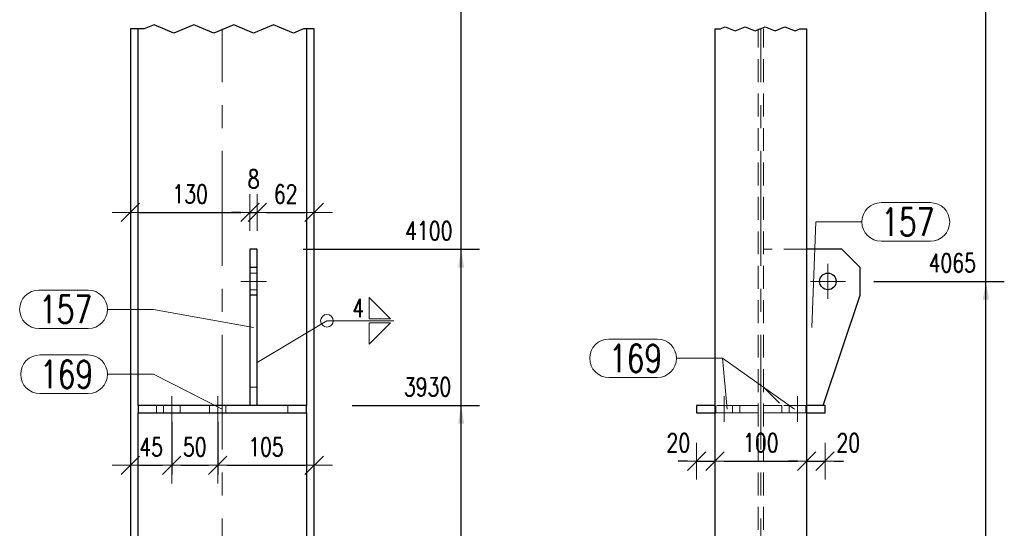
# Model space of a CAD drawing. Header units: millimetres. Extents: x -174 to 432, y 15762 to 16257.
# Tile 17 of 21: x 138 to 245, y 16012 to 16067. Entities that reach past the tile are written whole.
import ezdxf

# ---------------------------------------------------------------- set-up
doc = ezdxf.new("R2010")
doc.units = ezdxf.units.MM
doc.header["$LTSCALE"] = 10
doc.linetypes.add('HIDDEN', pattern=[0.375, 0.25, -0.125])
doc.linetypes.add('MITTE', pattern=[2, 1.25, -0.25, 0.25, -0.25])
doc.layers.get('Defpoints').update_dxf_attribs({"color": 1})
for name, color, linetype, lineweight in [('PS_DIM', 4, 'Continuous', 13), ('PS_Hidden', 2, 'HIDDEN', 9), ('PS_Mid', 5, 'MITTE', 15), ('PS_Pos', 1, 'Continuous', 15), ('PS_Shape', 161, 'Continuous', 30), ('PS_SOLID', 7, 'Continuous', 30), ('PS_Weld', 1, 'Continuous', 9)]:
    doc.layers.add(name, color=color, linetype=linetype, lineweight=lineweight)
doc.styles.add('simplex', font='simplex.shx', dxfattribs={"width": 0.75})
doc.dimstyles.new('1_10_GŁ_DS1-LS10', dxfattribs={"dimtxt": 2, "dimasz": 2, "dimexe": 2, "dimexo": 5, "dimgap": 1, "dimtad": 1, "dimjust": 4, "dimdec": 0, "dimlfac": 10, "dimtxsty": 'simplex', "dimblk1": 'NONE', "dimsah": 1, "dimcen": 2, "dimclrd": 256, "dimclre": 256, "dimclrt": 3, "dimadec": 1, "dimazin": 0, "dimtfac": 1, "dimtdec": 0, "dimtmove": 2, "dimatfit": 3, "dimfxl": 1, "dimarcsym": 0})
doc.dimstyles.new('1_10_PRZ', dxfattribs={"dimtxt": 2, "dimasz": 1, "dimexe": 2, "dimexo": 5, "dimgap": 1, "dimtad": 1, "dimdec": 0, "dimlfac": 10, "dimtxsty": 'simplex', "dimblk": 'dimznak', "dimcen": 2, "dimse1": 1, "dimse2": 1, "dimclrt": 3, "dimadec": 1, "dimazin": 0, "dimtfac": 1, "dimtdec": 0, "dimtix": 1, "dimtmove": 2, "dimatfit": 3, "dimldrblk": 'dim-grot', "dimfxl": 1, "dimarcsym": 0})
doc.dimstyles.new('1_10_SC', dxfattribs={"dimtxt": 2, "dimasz": 1, "dimexe": 1, "dimexo": 1, "dimgap": 1, "dimtad": 1, "dimdec": 0, "dimlfac": 10, "dimtxsty": 'simplex', "dimblk": 'dimznak', "dimcen": 2, "dimclrd": 256, "dimclre": 256, "dimclrt": 3, "dimadec": 1, "dimazin": 0, "dimtfac": 1, "dimtdec": 0, "dimtix": 1, "dimtmove": 2, "dimatfit": 3, "dimldrblk": 'dim-grot', "dimfxl": 1, "dimarcsym": 0})

# ---------------------------------------------------------------- blocks, each defined once
blk = doc.blocks.new('*D75')
at = {"layer": 'Defpoints', "color": 0, "transparency": 16777216}
for p in [(169.37, 16025.08), (186.22, 16025.08), (170.22, 15890.48)]:
    blk.add_point(p, dxfattribs=at)
at = {"layer": 'PS_DIM', "lineweight": -2, "transparency": 16777216}
for p, q in [((174.37, 16025.08), (188.22, 16025.08)), ((186.22, 15890.48), (186.22, 16023.08)), ((175.22, 15890.48), (188.22, 15890.48))]:
    blk.add_line(p, q, dxfattribs=at)
at = {"layer": 'PS_DIM', "transparency": 16777216}
blk.add_solid([(185.89, 16023.08), (186.55, 16023.08), (186.22, 16025.08)], dxfattribs=at)
at = {"layer": 'PS_DIM', "color": 3, "transparency": 16777216, "insert": (182.56, 16027.1), "char_height": 2, "attachment_point": 5, "rotation": 0.0573, "style": 'simplex'}
blk.add_mtext('3930', dxfattribs=at)
blk = doc.blocks.new('_None')
blk = doc.blocks.new('*D76')
at = {"layer": 'Defpoints', "color": 0, "transparency": 16777216}
for p in [(164.02, 16042.08), (186.22, 16042.08), (170.22, 15890.48)]:
    blk.add_point(p, dxfattribs=at)
at = {"layer": 'PS_DIM', "lineweight": -2, "transparency": 16777216}
for p, q in [((169.02, 16042.08), (188.22, 16042.08)), ((186.22, 15890.48), (186.22, 16040.08)), ((175.22, 15890.48), (188.22, 15890.48))]:
    blk.add_line(p, q, dxfattribs=at)
at = {"layer": 'PS_DIM', "transparency": 16777216}
blk.add_solid([(185.89, 16040.08), (186.55, 16040.08), (186.22, 16042.08)], dxfattribs=at)
at = {"layer": 'PS_DIM', "color": 3, "transparency": 16777216, "insert": (182.7, 16044.1), "char_height": 2, "attachment_point": 5, "rotation": 0.0573, "style": 'simplex'}
blk.add_mtext('4100', dxfattribs=at)
blk = doc.blocks.new('*D77')
at = {"layer": 'Defpoints', "color": 0, "transparency": 16777216}
for p in [(169.62, 16106.04), (186.22, 16106.04), (170.22, 15890.48)]:
    blk.add_point(p, dxfattribs=at)
at = {"layer": 'PS_DIM', "lineweight": -2, "transparency": 16777216}
for p, q in [((174.62, 16106.04), (188.22, 16106.04)), ((186.22, 15890.48), (186.22, 16104.04)), ((175.22, 15890.48), (188.22, 15890.48))]:
    blk.add_line(p, q, dxfattribs=at)
at = {"layer": 'PS_DIM', "transparency": 16777216}
blk.add_solid([(185.89, 16104.04), (186.55, 16104.04), (186.22, 16106.04)], dxfattribs=at)
at = {"layer": 'PS_DIM', "color": 3, "transparency": 16777216, "insert": (182.56, 16108.06), "char_height": 2, "attachment_point": 5, "rotation": 0.0573, "style": 'simplex'}
blk.add_mtext('6987', dxfattribs=at)
blk = doc.blocks.new('*D81')
at = {"layer": 'Defpoints', "color": 0, "transparency": 16777216}
for p in [(226.14, 16038.58), (243.34, 16038.58), (223.84, 15890.48)]:
    blk.add_point(p, dxfattribs=at)
at = {"layer": 'PS_DIM', "lineweight": -2, "transparency": 16777216}
for p, q in [((231.14, 16038.58), (245.34, 16038.58)), ((243.34, 15890.48), (243.34, 16036.58)), ((228.84, 15890.48), (245.34, 15890.48))]:
    blk.add_line(p, q, dxfattribs=at)
at = {"layer": 'PS_DIM', "transparency": 16777216}
blk.add_solid([(243.01, 16036.58), (243.68, 16036.58), (243.34, 16038.58)], dxfattribs=at)
at = {"layer": 'PS_DIM', "color": 3, "transparency": 16777216, "insert": (239.68, 16040.6), "char_height": 2, "attachment_point": 5, "rotation": 0.0573, "style": 'simplex'}
blk.add_mtext('4065', dxfattribs=at)
blk = doc.blocks.new('*D82')
at = {"layer": 'Defpoints', "color": 0, "transparency": 16777216}
for p in [(226.14, 16095.58), (243.34, 16095.58), (223.84, 15890.48)]:
    blk.add_point(p, dxfattribs=at)
at = {"layer": 'PS_DIM', "lineweight": -2, "transparency": 16777216}
for p, q in [((231.14, 16095.58), (245.34, 16095.58)), ((243.34, 15890.48), (243.34, 16093.58)), ((228.84, 15890.48), (245.34, 15890.48))]:
    blk.add_line(p, q, dxfattribs=at)
at = {"layer": 'PS_DIM', "transparency": 16777216}
blk.add_solid([(243.01, 16093.58), (243.68, 16093.58), (243.34, 16095.58)], dxfattribs=at)
at = {"layer": 'PS_DIM', "color": 3, "transparency": 16777216, "insert": (239.68, 16097.6), "char_height": 2, "attachment_point": 5, "rotation": 0.0573, "style": 'simplex'}
blk.add_mtext('6883', dxfattribs=at)
blk = doc.blocks.new('*D83')
at = {"layer": 'Defpoints', "color": 0, "transparency": 16777216}
for p in [(212.01, 16106.04), (243.34, 16106.04), (223.84, 15890.48)]:
    blk.add_point(p, dxfattribs=at)
at = {"layer": 'PS_DIM', "lineweight": -2, "transparency": 16777216}
for p, q in [((217.01, 16106.04), (245.34, 16106.04)), ((243.34, 15890.48), (243.34, 16104.04)), ((228.84, 15890.48), (245.34, 15890.48))]:
    blk.add_line(p, q, dxfattribs=at)
at = {"layer": 'PS_DIM', "transparency": 16777216}
blk.add_solid([(243.01, 16104.04), (243.68, 16104.04), (243.34, 16106.04)], dxfattribs=at)
at = {"layer": 'PS_DIM', "color": 3, "transparency": 16777216, "insert": (239.68, 16108.06), "char_height": 2, "attachment_point": 5, "rotation": 0.0573, "style": 'simplex'}
blk.add_mtext('6987', dxfattribs=at)
blk = doc.blocks.new('dimznak')
at = {"color": 0}
for points in [[(0, 2), (0, -2)], [(-2, 0), (2, 0)]]:
    blk.add_lwpolyline(points, dxfattribs=at)
at = {"color": 2}
blk.add_lwpolyline([(1, 1), (-1, -1)], dxfattribs=at)
blk = doc.blocks.new('*D87')
at = {"layer": 'Defpoints', "color": 0, "transparency": 16777216}
for p in [(163.22, 16046.09), (150.22, 16041.74), (163.22, 16042.08)]:
    blk.add_point(p, dxfattribs=at)
at = {"layer": 'PS_DIM', "color": 0, "lineweight": -2, "transparency": 16777216}
blk.add_line((151.22, 16046.09), (162.22, 16046.09), dxfattribs=at)
at = {"layer": 'PS_DIM', "color": 0, "lineweight": -2, "transparency": 16777216, "rotation": 180}
blk.add_blockref('dimznak', (150.22, 16046.09), dxfattribs=at)
at = {"layer": 'PS_DIM', "color": 0, "lineweight": -2, "transparency": 16777216}
blk.add_blockref('dimznak', (163.22, 16046.09), dxfattribs=at)
at = {"layer": 'PS_DIM', "color": 3, "transparency": 16777216, "insert": (156.72, 16048.09), "char_height": 2, "attachment_point": 5, "style": 'simplex'}
blk.add_mtext('130', dxfattribs=at)
blk = doc.blocks.new('dim-grot')
blk.add_hatch(color=256).paths.add_polyline_path([(0, 0), (-2, 0.5), (-2, -0.5)])
blk.add_lwpolyline([(0, 0), (-2, 0.5), (-2, -0.5), (0, 0)])
blk = doc.blocks.new('*D88')
at = {"layer": 'Defpoints', "color": 0, "transparency": 16777216}
for p in [(164.02, 16046.09), (163.22, 16042.08), (164.02, 16042.08)]:
    blk.add_point(p, dxfattribs=at)
at = {"layer": 'PS_DIM', "color": 0, "lineweight": -2, "transparency": 16777216}
for p, q in [((162.22, 16046.09), (161.22, 16046.09)), ((163.22, 16046.09), (164.02, 16046.09)), ((165.02, 16046.09), (166.02, 16046.09))]:
    blk.add_line(p, q, dxfattribs=at)
blk.add_blockref('dimznak', (163.22, 16046.09), dxfattribs=at)
at = {"layer": 'PS_DIM', "color": 0, "lineweight": -2, "transparency": 16777216, "rotation": 180}
blk.add_blockref('dimznak', (164.02, 16046.09), dxfattribs=at)
at = {"layer": 'PS_DIM', "color": 3, "transparency": 16777216, "insert": (163.62, 16049.73), "char_height": 2, "attachment_point": 5, "style": 'simplex'}
blk.add_mtext('8', dxfattribs=at)
blk = doc.blocks.new('*D89')
at = {"layer": 'Defpoints', "color": 0, "transparency": 16777216}
for p in [(170.22, 16046.09), (170.22, 16044.05), (164.02, 16042.08)]:
    blk.add_point(p, dxfattribs=at)
at = {"layer": 'PS_DIM', "color": 0, "lineweight": -2, "transparency": 16777216}
blk.add_line((165.02, 16046.09), (169.22, 16046.09), dxfattribs=at)
at = {"layer": 'PS_DIM', "color": 0, "lineweight": -2, "transparency": 16777216, "rotation": 180}
blk.add_blockref('dimznak', (164.02, 16046.09), dxfattribs=at)
at = {"layer": 'PS_DIM', "color": 0, "lineweight": -2, "transparency": 16777216}
blk.add_blockref('dimznak', (170.22, 16046.09), dxfattribs=at)
at = {"layer": 'PS_DIM', "color": 3, "transparency": 16777216, "insert": (167.12, 16048.09), "char_height": 2, "attachment_point": 5, "style": 'simplex'}
blk.add_mtext('62', dxfattribs=at)
blk = doc.blocks.new('*D114')
at = {"layer": 'Defpoints', "color": 0, "transparency": 16777216}
for p in [(211.84, 16024.28), (213.84, 16024.28), (213.84, 16019.01)]:
    blk.add_point(p, dxfattribs=at)
at = {"layer": 'PS_DIM', "color": 0, "lineweight": -2, "transparency": 16777216}
for p, q in [((210.84, 16019.01), (209.84, 16019.01)), ((211.84, 16019.01), (213.84, 16019.01)), ((214.84, 16019.01), (215.84, 16019.01))]:
    blk.add_line(p, q, dxfattribs=at)
blk.add_blockref('dimznak', (211.84, 16019.01), dxfattribs=at)
at = {"layer": 'PS_DIM', "color": 0, "lineweight": -2, "transparency": 16777216, "rotation": 180}
blk.add_blockref('dimznak', (213.84, 16019.01), dxfattribs=at)
at = {"layer": 'PS_DIM', "color": 3, "transparency": 16777216, "insert": (209.86, 16021.01), "char_height": 2, "attachment_point": 5, "style": 'simplex'}
blk.add_mtext('20', dxfattribs=at)
blk = doc.blocks.new('*D115')
at = {"layer": 'Defpoints', "color": 0, "transparency": 16777216}
for p in [(213.84, 16024.28), (223.84, 16019.01), (223.84, 16019.01)]:
    blk.add_point(p, dxfattribs=at)
at = {"layer": 'PS_DIM', "color": 0, "lineweight": -2, "transparency": 16777216}
blk.add_line((214.84, 16019.01), (222.84, 16019.01), dxfattribs=at)
at = {"layer": 'PS_DIM', "color": 0, "lineweight": -2, "transparency": 16777216, "rotation": 180}
blk.add_blockref('dimznak', (213.84, 16019.01), dxfattribs=at)
at = {"layer": 'PS_DIM', "color": 0, "lineweight": -2, "transparency": 16777216}
blk.add_blockref('dimznak', (223.84, 16019.01), dxfattribs=at)
at = {"layer": 'PS_DIM', "color": 3, "transparency": 16777216, "insert": (218.84, 16021.01), "char_height": 2, "attachment_point": 5, "style": 'simplex'}
blk.add_mtext('100', dxfattribs=at)
blk = doc.blocks.new('*D116')
at = {"layer": 'Defpoints', "color": 0, "transparency": 16777216}
for p in [(225.84, 16024.28), (223.84, 16019.01), (225.84, 16019.01)]:
    blk.add_point(p, dxfattribs=at)
at = {"layer": 'PS_DIM', "color": 0, "lineweight": -2, "transparency": 16777216}
for p, q in [((222.84, 16019.01), (221.84, 16019.01)), ((223.84, 16019.01), (225.84, 16019.01)), ((226.84, 16019.01), (227.84, 16019.01))]:
    blk.add_line(p, q, dxfattribs=at)
blk.add_blockref('dimznak', (223.84, 16019.01), dxfattribs=at)
at = {"layer": 'PS_DIM', "color": 0, "lineweight": -2, "transparency": 16777216, "rotation": 180}
blk.add_blockref('dimznak', (225.84, 16019.01), dxfattribs=at)
at = {"layer": 'PS_DIM', "color": 3, "transparency": 16777216, "insert": (228.36, 16021.01), "char_height": 2, "attachment_point": 5, "style": 'simplex'}
blk.add_mtext('20', dxfattribs=at)
blk = doc.blocks.new('*D122')
at = {"layer": 'Defpoints', "color": 0, "transparency": 16777216}
for p in [(170.22, 16104.64), (186.22, 16104.64), (170.22, 15890.48)]:
    blk.add_point(p, dxfattribs=at)
at = {"layer": 'PS_DIM', "lineweight": -2, "transparency": 16777216}
for p, q in [((175.22, 16104.64), (188.22, 16104.64)), ((186.22, 15890.48), (186.22, 16102.64)), ((175.22, 15890.48), (188.22, 15890.48))]:
    blk.add_line(p, q, dxfattribs=at)
at = {"layer": 'PS_DIM', "transparency": 16777216}
blk.add_solid([(185.89, 16102.64), (186.55, 16102.64), (186.22, 16104.64)], dxfattribs=at)
at = {"layer": 'PS_DIM', "color": 3, "transparency": 16777216, "insert": (182.56, 16102.47), "char_height": 2, "attachment_point": 5, "rotation": 0.0573, "style": 'simplex'}
blk.add_mtext('6973', dxfattribs=at)
blk = doc.blocks.new('*D129')
at = {"layer": 'Defpoints', "color": 0, "transparency": 16777216}
for p in [(154.72, 16023.28), (150.22, 16021.87), (154.72, 16018.56)]:
    blk.add_point(p, dxfattribs=at)
at = {"layer": 'PS_DIM', "color": 0, "lineweight": -2, "transparency": 16777216}
blk.add_line((151.22, 16018.56), (153.72, 16018.56), dxfattribs=at)
at = {"layer": 'PS_DIM', "color": 0, "lineweight": -2, "transparency": 16777216, "rotation": 180}
blk.add_blockref('dimznak', (150.22, 16018.56), dxfattribs=at)
at = {"layer": 'PS_DIM', "color": 0, "lineweight": -2, "transparency": 16777216}
blk.add_blockref('dimznak', (154.72, 16018.56), dxfattribs=at)
at = {"layer": 'PS_DIM', "color": 3, "transparency": 16777216, "insert": (152.47, 16020.56), "char_height": 2, "attachment_point": 5, "style": 'simplex'}
blk.add_mtext('45', dxfattribs=at)
blk = doc.blocks.new('*D130')
at = {"layer": 'Defpoints', "color": 0, "transparency": 16777216}
for p in [(154.72, 16024.28), (159.72, 16024.28), (159.72, 16018.56)]:
    blk.add_point(p, dxfattribs=at)
at = {"layer": 'PS_DIM', "lineweight": -2, "transparency": 16777216}
for p, q in [((154.72, 16023.28), (154.72, 16017.56)), ((159.72, 16023.28), (159.72, 16017.56)), ((155.72, 16018.56), (158.72, 16018.56))]:
    blk.add_line(p, q, dxfattribs=at)
at = {"layer": 'PS_DIM', "lineweight": -2, "transparency": 16777216, "rotation": 180}
blk.add_blockref('dimznak', (154.72, 16018.56), dxfattribs=at)
at = {"layer": 'PS_DIM', "lineweight": -2, "transparency": 16777216}
blk.add_blockref('dimznak', (159.72, 16018.56), dxfattribs=at)
at = {"layer": 'PS_DIM', "color": 3, "transparency": 16777216, "insert": (157.22, 16020.56), "char_height": 2, "attachment_point": 5, "style": 'simplex'}
blk.add_mtext('50', dxfattribs=at)
blk = doc.blocks.new('*D131')
at = {"layer": 'Defpoints', "color": 0, "transparency": 16777216}
for p in [(159.72, 16023.28), (170.22, 16022.48), (170.22, 16018.56)]:
    blk.add_point(p, dxfattribs=at)
at = {"layer": 'PS_DIM', "color": 0, "lineweight": -2, "transparency": 16777216}
blk.add_line((160.72, 16018.56), (169.22, 16018.56), dxfattribs=at)
at = {"layer": 'PS_DIM', "color": 0, "lineweight": -2, "transparency": 16777216, "rotation": 180}
blk.add_blockref('dimznak', (159.72, 16018.56), dxfattribs=at)
at = {"layer": 'PS_DIM', "color": 0, "lineweight": -2, "transparency": 16777216}
blk.add_blockref('dimznak', (170.22, 16018.56), dxfattribs=at)
at = {"layer": 'PS_DIM', "color": 3, "transparency": 16777216, "insert": (164.97, 16020.56), "char_height": 2, "attachment_point": 5, "style": 'simplex'}
blk.add_mtext('105', dxfattribs=at)
blk = doc.blocks.new('*D132')
at = {"layer": 'Defpoints', "color": 0, "transparency": 16777216}
for p in [(160.62, 16103.86), (186.22, 16103.86), (170.22, 15890.48)]:
    blk.add_point(p, dxfattribs=at)
at = {"layer": 'PS_DIM', "lineweight": -2, "transparency": 16777216}
for p, q in [((165.62, 16103.86), (188.22, 16103.86)), ((186.22, 15890.48), (186.22, 16101.86)), ((175.22, 15890.48), (188.22, 15890.48))]:
    blk.add_line(p, q, dxfattribs=at)
at = {"layer": 'PS_DIM', "transparency": 16777216}
blk.add_solid([(185.89, 16101.86), (186.55, 16101.86), (186.22, 16103.86)], dxfattribs=at)
at = {"layer": 'PS_DIM', "color": 3, "transparency": 16777216, "insert": (182.59, 16099.82), "char_height": 2, "attachment_point": 5, "rotation": 0.0573, "style": 'simplex'}
blk.add_mtext('6966', dxfattribs=at)
blk = doc.blocks.new('*X228')
at = {"color": 1}
for p, q in [((152.79, 16066.53), (151.71, 16066.08)), ((154.96, 16065.62), (152.79, 16066.53)), ((157.12, 16066.53), (154.96, 16065.62)), ((159.29, 16065.62), (157.12, 16066.53)), ((161.46, 16066.53), (159.29, 16065.62)), ((163.63, 16065.62), (161.46, 16066.53)), ((165.79, 16066.53), (163.63, 16065.62)), ((167.96, 16065.62), (165.79, 16066.53)), ((151.71, 16066.08), (150.22, 16066.08)), ((169.04, 16066.08), (167.96, 16065.62)), ((170.22, 16066.08), (169.04, 16066.08))]:
    blk.add_line(p, q, dxfattribs=at)
at = {"layer": 'PS_Hidden', "color": 2, "linetype": 'HIDDEN'}
for p, q in [((164.02, 16039.48), (163.22, 16039.48)), ((163.22, 16037.68), (164.02, 16037.68)), ((164.02, 16027.08), (163.22, 16027.08)), ((151.07, 16025.08), (151.07, 16024.28)), ((153.07, 16025.08), (153.07, 16024.28)), ((153.82, 16025.08), (153.82, 16024.28)), ((155.62, 16024.28), (155.62, 16025.08)), ((158.82, 16025.08), (158.82, 16024.28)), ((160.62, 16024.28), (160.62, 16025.08)), ((167.37, 16025.08), (167.37, 16024.28))]:
    blk.add_line(p, q, dxfattribs=at)
at = {"layer": 'PS_Mid', "color": 5, "linetype": 'MITTE'}
for p, q in [((160.22, 16000.28), (160.22, 16066.08)), ((165.02, 16038.58), (162.22, 16038.58)), ((154.72, 16023.28), (154.72, 16026.08)), ((154.72, 16023.28), (154.72, 16026.08)), ((159.72, 16023.28), (159.72, 16026.08)), ((159.72, 16023.28), (159.72, 16026.08))]:
    blk.add_line(p, q, dxfattribs=at)
at = {"layer": 'PS_SOLID', "color": 7, "linetype": 'Continuous'}
for p, q in [((150.22, 16066.08), (150.22, 16000.28)), ((151.07, 16025.08), (151.07, 16066.08)), ((169.37, 16066.08), (169.37, 16025.08)), ((170.22, 16000.28), (170.22, 16066.08)), ((164.02, 16042.08), (163.22, 16042.08)), ((163.22, 16042.08), (163.22, 16040.08)), ((164.02, 16040.08), (164.02, 16042.08)), ((164.02, 16040.08), (163.22, 16040.08)), ((163.22, 16040.08), (163.22, 16037.08)), ((164.02, 16038.58), (164.02, 16040.08)), ((164.02, 16037.08), (164.02, 16038.58)), ((164.02, 16037.08), (163.22, 16037.08)), ((163.22, 16037.08), (163.22, 16025.08)), ((164.02, 16025.08), (164.02, 16037.08)), ((169.37, 16025.08), (151.07, 16025.08)), ((151.07, 16025.08), (151.07, 16024.28)), ((169.37, 16024.28), (169.37, 16025.08)), ((151.07, 16024.28), (154.72, 16024.28)), ((151.07, 16000.28), (151.07, 16024.28)), ((154.72, 16024.28), (159.72, 16024.28)), ((159.72, 16024.28), (169.37, 16024.28)), ((169.37, 16024.28), (169.37, 16000.28))]:
    blk.add_line(p, q, dxfattribs=at)
blk = doc.blocks.new('*X230')
at = {"color": 1}
for p, q in [((140.37, 16030.57), (145.62, 16030.57)), ((147.72, 16028.47), (152.72, 16028.47)), ((160.22, 16024.68), (152.72, 16028.47)), ((140.37, 16026.37), (145.62, 16026.37))]:
    blk.add_line(p, q, dxfattribs=at)
for centre, start, end in [((140.37, 16028.47), 90, 270), ((145.62, 16028.47), 270, 90)]:
    blk.add_arc(centre, 2.1, start, end, dxfattribs=at)
at = {"color": 2, "style": 'simplex', "width": 0.75}
blk.add_text('169', height=3, dxfattribs=at).set_placement((140.37, 16026.97))
blk = doc.blocks.new('*X231')
at = {"color": 1}
for p, q in [((140.37, 16030.57), (145.62, 16030.57)), ((147.72, 16028.47), (152.72, 16028.47)), ((160.22, 16024.68), (152.72, 16028.47)), ((140.37, 16026.37), (145.62, 16026.37))]:
    blk.add_line(p, q, dxfattribs=at)
for centre, start, end in [((140.37, 16028.47), 90, 270), ((145.62, 16028.47), 270, 90)]:
    blk.add_arc(centre, 2.1, start, end, dxfattribs=at)
at = {"color": 2, "style": 'simplex', "width": 0.75}
blk.add_text('169', height=3, dxfattribs=at).set_placement((140.37, 16026.97))
blk = doc.blocks.new('*X234')
at = {"color": 1}
for p, q in [((140.26, 16037.64), (145.62, 16037.64)), ((147.72, 16035.54), (152.72, 16035.54)), ((163.62, 16033.58), (152.72, 16035.54)), ((140.26, 16033.44), (145.62, 16033.44))]:
    blk.add_line(p, q, dxfattribs=at)
for centre, start, end in [((140.26, 16035.54), 90, 270), ((145.62, 16035.54), 270, 90)]:
    blk.add_arc(centre, 2.1, start, end, dxfattribs=at)
at = {"color": 2, "style": 'simplex', "width": 0.75}
blk.add_text('157', height=3, dxfattribs=at).set_placement((140.26, 16034.04))
blk = doc.blocks.new('*X250')
at = {"color": 1}
for p, q in [((214.43, 16066.08), (214.97, 16066.31)), ((214.97, 16066.31), (216.06, 16065.85)), ((216.06, 16065.85), (217.14, 16066.31)), ((217.14, 16066.31), (218.22, 16065.85)), ((218.22, 16065.85), (219.31, 16066.31)), ((219.31, 16066.31), (220.39, 16065.85)), ((220.39, 16065.85), (221.47, 16066.31)), ((221.47, 16066.31), (222.56, 16065.85)), ((213.84, 16066.08), (214.43, 16066.08)), ((222.56, 16065.85), (223.1, 16066.08)), ((223.1, 16066.08), (223.84, 16066.08))]:
    blk.add_line(p, q, dxfattribs=at)
at = {"layer": 'PS_Hidden', "color": 2, "linetype": 'HIDDEN'}
for p, q in [((213.84, 16066.08), (213.84, 16025.08)), ((218.56, 16000.28), (218.56, 16066.08)), ((219.12, 16000.28), (219.12, 16066.08)), ((223.84, 16042.08), (219.12, 16042.08)), ((219.12, 16027.08), (221.12, 16025.08)), ((213.84, 16025.08), (213.84, 16024.28)), ((216.54, 16025.08), (213.84, 16025.08)), ((213.94, 16025.08), (213.94, 16024.28)), ((215.74, 16024.28), (215.74, 16025.08)), ((216.58, 16025.08), (216.54, 16025.08)), ((216.54, 16025.08), (216.54, 16024.28)), ((216.7, 16025.08), (216.58, 16025.08)), ((216.88, 16025.08), (216.7, 16025.08)), ((217.13, 16025.08), (216.88, 16025.08)), ((217.43, 16025.08), (217.13, 16025.08)), ((217.78, 16025.08), (217.43, 16025.08)), ((218.15, 16025.08), (217.78, 16025.08)), ((218.54, 16025.08), (218.15, 16025.08)), ((218.54, 16024.28), (218.54, 16025.08)), ((219.53, 16025.08), (219.14, 16025.08)), ((219.14, 16025.08), (219.14, 16024.28)), ((219.91, 16025.08), (219.53, 16025.08)), ((220.25, 16025.08), (219.91, 16025.08)), ((220.56, 16025.08), (220.25, 16025.08)), ((220.81, 16025.08), (220.56, 16025.08)), ((220.99, 16025.08), (220.81, 16025.08)), ((221.1, 16025.08), (220.99, 16025.08)), ((221.14, 16025.08), (221.1, 16025.08)), ((221.14, 16024.28), (221.14, 16025.08)), ((223.84, 16025.08), (221.14, 16025.08)), ((221.94, 16025.08), (221.94, 16024.28)), ((223.74, 16024.28), (223.74, 16025.08)), ((213.84, 16024.28), (214.84, 16024.28)), ((213.84, 16024.28), (213.84, 16000.28)), ((214.84, 16024.28), (216.54, 16024.28)), ((216.54, 16024.28), (216.58, 16024.28)), ((216.58, 16024.28), (216.7, 16024.28)), ((216.7, 16024.28), (216.88, 16024.28)), ((216.88, 16024.28), (217.13, 16024.28)), ((217.13, 16024.28), (217.43, 16024.28)), ((217.43, 16024.28), (217.78, 16024.28)), ((217.78, 16024.28), (218.15, 16024.28)), ((218.15, 16024.28), (218.54, 16024.28)), ((219.14, 16024.28), (219.53, 16024.28)), ((219.53, 16024.28), (219.91, 16024.28)), ((219.91, 16024.28), (220.25, 16024.28)), ((220.25, 16024.28), (220.56, 16024.28)), ((220.56, 16024.28), (220.81, 16024.28)), ((220.81, 16024.28), (220.99, 16024.28)), ((220.99, 16024.28), (221.1, 16024.28)), ((221.1, 16024.28), (221.14, 16024.28)), ((221.14, 16024.28), (222.84, 16024.28)), ((222.84, 16024.28), (223.84, 16024.28))]:
    blk.add_line(p, q, dxfattribs=at)
at = {"layer": 'PS_Mid', "color": 5, "linetype": 'MITTE'}
for p, q in [((218.84, 16000.28), (218.84, 16066.08)), ((226.14, 16040.48), (226.14, 16036.68)), ((228.04, 16038.58), (224.24, 16038.58)), ((214.84, 16023.28), (214.84, 16026.08)), ((214.84, 16023.28), (214.84, 16026.08)), ((222.84, 16023.28), (222.84, 16026.08)), ((222.84, 16023.28), (222.84, 16026.08))]:
    blk.add_line(p, q, dxfattribs=at)
at = {"layer": 'PS_SOLID', "color": 7, "linetype": 'Continuous'}
for p, q in [((213.84, 16066.08), (213.84, 16000.28)), ((223.84, 16000.28), (223.84, 16066.08)), ((226.14, 16042.08), (223.84, 16042.08)), ((227.64, 16042.08), (226.14, 16042.08)), ((229.64, 16040.08), (227.64, 16042.08)), ((229.64, 16037.08), (229.64, 16040.08)), ((225.64, 16025.08), (229.64, 16037.08)), ((213.84, 16025.08), (211.84, 16025.08)), ((211.84, 16025.08), (211.84, 16024.28)), ((225.84, 16025.08), (223.84, 16025.08)), ((225.84, 16024.28), (225.84, 16025.08)), ((211.84, 16024.28), (213.84, 16024.28)), ((223.84, 16024.28), (225.84, 16024.28))]:
    blk.add_line(p, q, dxfattribs=at)
at = {"layer": 'PS_SOLID', "color": 7}
blk.add_circle((226.14, 16038.58), 0.9, dxfattribs=at)
blk = doc.blocks.new('*X252')
at = {"color": 1}
for p, q in [((202.31, 16032.31), (207.56, 16032.31)), ((209.66, 16030.21), (214.66, 16030.21)), ((222.49, 16024.68), (214.66, 16030.21)), ((202.31, 16028.11), (207.56, 16028.11))]:
    blk.add_line(p, q, dxfattribs=at)
for centre, start, end in [((202.31, 16030.21), 90, 270), ((207.56, 16030.21), 270, 90)]:
    blk.add_arc(centre, 2.1, start, end, dxfattribs=at)
at = {"color": 2, "style": 'simplex', "width": 0.75}
blk.add_text('169', height=3, dxfattribs=at).set_placement((202.31, 16028.71))
blk = doc.blocks.new('*X253')
at = {"color": 1}
for p, q in [((202.31, 16032.31), (207.56, 16032.31)), ((209.66, 16030.21), (214.66, 16030.21)), ((215.19, 16024.68), (214.66, 16030.21)), ((202.31, 16028.11), (207.56, 16028.11))]:
    blk.add_line(p, q, dxfattribs=at)
for centre, start, end in [((202.31, 16030.21), 90, 270), ((207.56, 16030.21), 270, 90)]:
    blk.add_arc(centre, 2.1, start, end, dxfattribs=at)
at = {"color": 2, "style": 'simplex', "width": 0.75}
blk.add_text('169', height=3, dxfattribs=at).set_placement((202.31, 16028.71))
blk = doc.blocks.new('*X257')
at = {"color": 1}
for p, q in [((231.94, 16047.16), (237.3, 16047.16)), ((224.38, 16033.58), (224.84, 16045.06)), ((224.84, 16045.06), (229.84, 16045.06)), ((231.94, 16042.96), (237.3, 16042.96))]:
    blk.add_line(p, q, dxfattribs=at)
for centre, start, end in [((231.94, 16045.06), 90, 270), ((237.3, 16045.06), 270, 90)]:
    blk.add_arc(centre, 2.1, start, end, dxfattribs=at)
at = {"color": 2, "style": 'simplex', "width": 0.75}
blk.add_text('157', height=3, dxfattribs=at).set_placement((231.94, 16043.56))
blk = doc.blocks.new('*X273')
at = {"color": 3}
for p, q in [((178.51, 16034.52), (176.21, 16036.82)), ((176.21, 16036.82), (176.21, 16034.52)), ((176.21, 16034.52), (178.51, 16034.52)), ((176.21, 16034.06), (178.51, 16034.06)), ((178.51, 16034.06), (176.21, 16031.76)), ((176.21, 16031.76), (176.21, 16034.06))]:
    blk.add_line(p, q, dxfattribs=at)
at = {"color": 9}
for p, q in [((164.02, 16029.75), (171.61, 16034.29)), ((171.61, 16034.29), (178.89, 16034.29))]:
    blk.add_line(p, q, dxfattribs=at)
blk.add_circle((171.61, 16034.29), 0.69, dxfattribs=at)
at = {"color": 2, "style": 'simplex', "width": 0.75}
blk.add_text('4', height=2, dxfattribs=at).set_placement((174.37, 16034.69))

msp = doc.modelspace()

# ---------------------------------------------------------------- block references
at = {"layer": 'PS_Pos'}
for name in ['*X257', '*X234', '*X252', '*X253', '*X230', '*X231']:
    msp.add_blockref(name, (0, 0), dxfattribs=at)
at = {"layer": 'PS_Shape', "color": 66}
for name in ['*X228', '*X250']:
    msp.add_blockref(name, (0, 0), dxfattribs=at)
at = {"layer": 'PS_Weld'}
msp.add_blockref('*X273', (0, 0), dxfattribs=at)

# ---------------------------------------------------------------- dimensions: what is measured, and where the dimension line sits
at = {"layer": 'PS_DIM'}
for base, p1, p2, text, picture, middle in [((186.22, 16106.04), (170.22, 15890.48), (169.62, 16106.04), '6987', '*D77', (182.56, 16108.06)), ((243.34, 16106.04), (223.84, 15890.48), (212.01, 16106.04), '6987', '*D83', (239.68, 16108.06)), ((186.22, 16103.86), (170.22, 15890.48), (160.62, 16103.86), '6966', '*D132', (182.59, 16099.82)), ((186.22, 16104.64), (170.22, 15890.48), (170.22, 16104.64), '6973', '*D122', (182.56, 16102.47)), ((243.34, 16095.58), (223.84, 15890.48), (226.14, 16095.58), '6883', '*D82', (239.68, 16097.6)), ((186.22, 16042.08), (170.22, 15890.48), (164.02, 16042.08), '4100', '*D76', (182.7, 16044.1)), ((243.34, 16038.58), (223.84, 15890.48), (226.14, 16038.58), '4065', '*D81', (239.68, 16040.6)), ((186.22, 16025.08), (170.22, 15890.48), (169.37, 16025.08), '3930', '*D75', (182.56, 16027.1))]:
    dim = msp.add_linear_dim(base=base, p1=p1, p2=p2, angle=90, text=text, dimstyle='1_10_GŁ_DS1-LS10', dxfattribs=at)
    dim.commit()
    dim.dimension.update_dxf_attribs({"geometry": picture, "text_midpoint": middle, "dimtype": 128, "text_rotation": 0.0573})
for base, p1, p2, picture, middle in [((164.02, 16046.09), (163.22, 16042.08), (164.02, 16042.08), '*D88', (163.62, 16049.73)), ((213.84, 16019.01), (211.84, 16024.28), (213.84, 16024.28), '*D114', (209.86, 16021.01)), ((225.84, 16019.01), (223.84, 16019.01), (225.84, 16024.28), '*D116', (228.36, 16021.01))]:
    dim = msp.add_linear_dim(base=base, p1=p1, p2=p2, dimstyle='1_10_PRZ', dxfattribs=at)
    dim.commit()
    dim.dimension.update_dxf_attribs({"geometry": picture, "text_midpoint": middle, "dimtype": 128})
for base, p1, p2, dimstyle, picture, middle in [((163.22, 16046.09), (150.22, 16041.74), (163.22, 16042.08), '1_10_PRZ', '*D87', (156.72, 16048.09)), ((170.22, 16046.09), (164.02, 16042.08), (170.22, 16044.05), '1_10_PRZ', '*D89', (167.12, 16048.09)), ((159.72, 16018.56), (154.72, 16024.28), (159.72, 16024.28), '1_10_SC', '*D130', (157.22, 16020.56)), ((223.84, 16019.01), (213.84, 16024.28), (223.84, 16019.01), '1_10_PRZ', '*D115', (218.84, 16021.01)), ((154.72, 16018.56), (150.22, 16021.87), (154.72, 16023.28), '1_10_PRZ', '*D129', (152.47, 16020.56)), ((170.22, 16018.56), (159.72, 16023.28), (170.22, 16022.48), '1_10_PRZ', '*D131', (164.97, 16020.56))]:
    dim = msp.add_linear_dim(base=base, p1=p1, p2=p2, dimstyle=dimstyle, dxfattribs=at)
    dim.commit()
    dim.dimension.update_dxf_attribs({"geometry": picture, "text_midpoint": middle})

doc.saveas('drawing.dxf')
